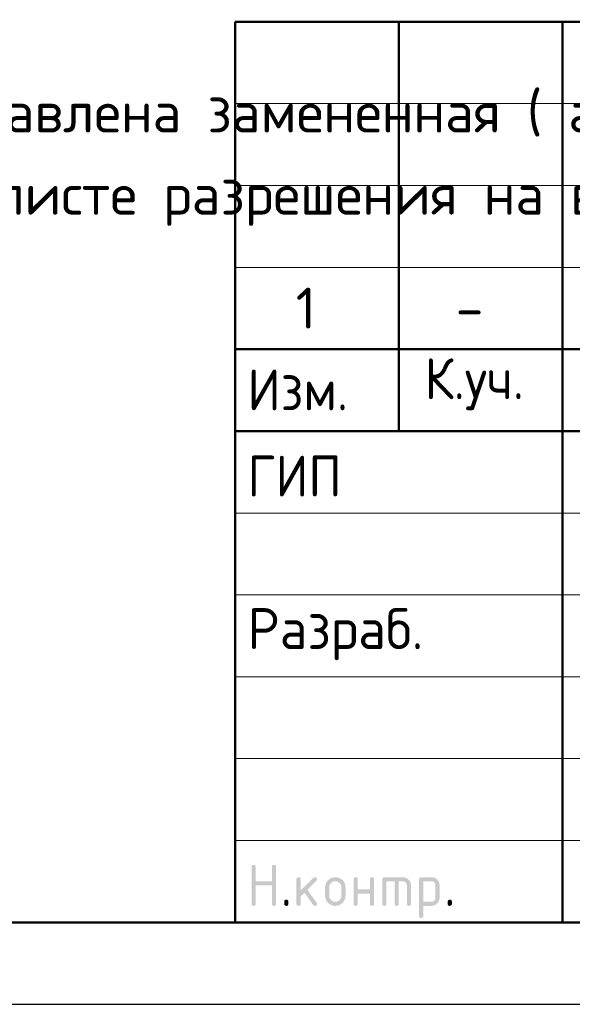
# Model space of a CAD drawing. Header units: millimetres. Extents: x 0 to 50400, y 0 to 35640.
# Tile 12 of 25: x 26019 to 30071, y 0 to 7215. Entities that reach past the tile are written whole.
import ezdxf

# ---------------------------------------------------------------- set-up
doc = ezdxf.new("R2010")
doc.units = ezdxf.units.MM
doc.layers.add('Standard', color=7, linetype='Continuous', lineweight=25)
doc.styles.add('ISOCPEUR', font='txt')

msp = doc.modelspace()

# ---------------------------------------------------------------- hatches: boundary and pattern name
at = {"layer": 'Standard', "linetype": 'Continuous', "lineweight": 25, "transparency": 33554687}
for points in [[(27718.9, 736.5), (27718.9, 1006.5), (27718.9, 1008.4), (27719.1, 1010.1), (27719.4, 1011.7), (27719.8, 1013.1), (27720.3, 1014.5), (27721, 1015.7), (27721.7, 1016.9), (27722.7, 1017.8), (27723.6, 1018.7), (27724.8, 1019.4), (27725.9, 1020.1), (27727.4, 1020.6), (27728.8, 1021.1), (27730.4, 1021.3), (27732, 1021.5), (27733.9, 1021.5), (27735.8, 1021.5), (27737.4, 1021.3), (27739.1, 1021.1), (27740.5, 1020.6), (27741.9, 1020.1), (27743.1, 1019.4), (27744.3, 1018.7), (27745.2, 1017.8), (27746.1, 1016.9), (27746.8, 1015.7), (27747.5, 1014.5), (27748, 1013.1), (27748.5, 1011.7), (27748.7, 1010.1), (27749, 1008.4), (27749, 1006.6), (27749, 901.6), (27868.6, 901.6), (27868.6, 1006.6), (27868.6, 1008.4), (27868.9, 1010.1), (27869.1, 1011.7), (27869.6, 1013.1), (27870, 1014.5), (27870.7, 1015.7), (27871.4, 1016.9), (27872.4, 1017.8), (27873.3, 1018.7), (27874.5, 1019.4), (27875.7, 1020.1), (27877.1, 1020.6), (27878.5, 1021.1), (27880.1, 1021.3), (27881.8, 1021.5), (27883.6, 1021.5), (27885.5, 1021.5), (27887.2, 1021.3), (27888.8, 1021.1), (27890.2, 1020.6), (27891.6, 1020.1), (27892.8, 1019.4), (27894, 1018.7), (27894.9, 1017.8), (27895.9, 1016.9), (27896.6, 1015.7), (27897.3, 1014.5), (27897.7, 1013.1), (27898.2, 1011.7), (27898.4, 1010.1), (27898.7, 1008.4), (27898.7, 1006.5), (27898.7, 736.5), (27898.7, 734.7), (27898.4, 733), (27898.2, 731.4), (27897.7, 730), (27897.3, 728.6), (27896.6, 727.4), (27895.9, 726.2), (27894.9, 725.3), (27894, 724.4), (27892.8, 723.7), (27891.6, 723), (27890.2, 722.5), (27888.8, 722), (27887.2, 721.8), (27885.5, 721.5), (27883.6, 721.5), (27881.8, 721.5), (27880.1, 721.8), (27878.5, 722), (27877.1, 722.5), (27875.7, 723), (27874.5, 723.7), (27873.3, 724.4), (27872.4, 725.3), (27871.4, 726.2), (27870.7, 727.4), (27870, 728.6), (27869.6, 730), (27869.1, 731.4), (27868.9, 733), (27868.6, 734.7), (27868.6, 736.5), (27868.6, 871.5), (27749, 871.5), (27749, 736.5), (27749, 734.7), (27748.7, 733), (27748.5, 731.4), (27748, 730), (27747.5, 728.6), (27746.8, 727.4), (27746.1, 726.2), (27745.2, 725.3), (27744.3, 724.4), (27743.1, 723.7), (27741.9, 723), (27740.5, 722.5), (27739.1, 722), (27737.4, 721.8), (27735.8, 721.5), (27733.9, 721.5), (27732, 721.5), (27730.4, 721.8), (27728.8, 722), (27727.4, 722.5), (27725.9, 723), (27724.8, 723.7), (27723.6, 724.4), (27722.7, 725.3), (27721.7, 726.2), (27721, 727.4), (27720.3, 728.6), (27719.8, 730), (27719.4, 731.4), (27719.1, 733), (27718.9, 734.7)], [(28078.7, 832.8), (28173, 927.1), (28174.1, 928.1), (28175.3, 929), (28176.5, 929.8), (28177.9, 930.3), (28179.2, 930.8), (28180.6, 931.1), (28182.1, 931.4), (28183.7, 931.4), (28185.6, 931.4), (28187.2, 931.1), (28188.9, 930.9), (28190.3, 930.4), (28191.7, 930), (28192.8, 929.3), (28194, 928.6), (28195, 927.6), (28195.9, 926.7), (28196.6, 925.5), (28197.3, 924.3), (28197.8, 922.9), (28198.2, 921.5), (28198.5, 919.9), (28198.7, 918.3), (28198.7, 916.4), (28198.7, 914.9), (28198.4, 913.5), (28198.1, 912.1), (28197.6, 910.8), (28197, 909.5), (28196.1, 908.3), (28195.3, 907.1), (28194.1, 905.9), (28128.3, 840.1), (28195.7, 745.2), (28197.2, 743.1), (28198, 740.9), (28198.7, 738.7), (28198.7, 736.3), (28198.7, 734.5), (28198.5, 732.8), (28198.2, 731.2), (28197.8, 729.9), (28197.3, 728.5), (28196.6, 727.3), (28195.9, 726.2), (28195, 725.2), (28194, 724.3), (28192.8, 723.6), (28191.7, 722.9), (28190.3, 722.5), (28188.9, 722), (28187.2, 721.8), (28185.6, 721.5), (28183.7, 721.5), (28181.7, 721.5), (28179.9, 721.9), (28178.2, 722.3), (28176.6, 723.1), (28175, 723.9), (28173.7, 725.1), (28172.3, 726.3), (28171.2, 727.9), (28106.7, 818.6), (28078.7, 790.6), (28078.7, 736.5), (28078.7, 734.7), (28078.5, 733), (28078.3, 731.4), (28077.8, 730), (28077.3, 728.6), (28076.6, 727.4), (28075.9, 726.2), (28075, 725.3), (28074, 724.4), (28072.9, 723.7), (28071.7, 723), (28070.3, 722.5), (28068.9, 722), (28067.2, 721.8), (28065.6, 721.5), (28063.7, 721.5), (28061.8, 721.5), (28060.2, 721.8), (28058.5, 722), (28057.1, 722.5), (28055.7, 723), (28054.5, 723.7), (28053.4, 724.4), (28052.4, 725.3), (28051.5, 726.2), (28050.8, 727.4), (28050.1, 728.6), (28049.6, 730), (28049.2, 731.4), (28048.9, 733), (28048.7, 734.7), (28048.7, 736.5), (28048.7, 916.4), (28048.7, 918.3), (28048.9, 919.9), (28049.2, 921.5), (28049.6, 922.9), (28050.1, 924.3), (28050.8, 925.5), (28051.5, 926.7), (28052.4, 927.6), (28053.4, 928.6), (28054.5, 929.3), (28055.7, 930), (28057.1, 930.4), (28058.5, 930.9), (28060.2, 931.1), (28061.8, 931.4), (28063.7, 931.4), (28065.6, 931.4), (28067.2, 931.1), (28068.9, 930.9), (28070.3, 930.4), (28071.7, 930), (28072.9, 929.3), (28074, 928.6), (28075, 927.6), (28075.9, 926.7), (28076.6, 925.5), (28077.3, 924.3), (28077.8, 922.9), (28078.3, 921.5), (28078.5, 919.9), (28078.7, 918.3), (28078.7, 916.4)], [(28498.4, 811.4), (28498.4, 736.5), (28498.4, 734.7), (28498.2, 733), (28497.9, 731.4), (28497.5, 730), (28497, 728.6), (28496.3, 727.4), (28495.6, 726.2), (28494.6, 725.3), (28493.7, 724.4), (28492.5, 723.6), (28491.4, 723), (28489.9, 722.5), (28488.5, 722), (28486.9, 721.8), (28485.2, 721.5), (28483.4, 721.5), (28481.5, 721.5), (28479.8, 721.8), (28478.2, 722), (28476.8, 722.5), (28475.4, 723), (28474.2, 723.7), (28473, 724.4), (28472.1, 725.3), (28471.2, 726.2), (28470.5, 727.4), (28469.8, 728.6), (28469.3, 730), (28468.8, 731.4), (28468.6, 733), (28468.3, 734.7), (28468.3, 736.5), (28468.3, 916.4), (28468.3, 918.3), (28468.6, 919.9), (28468.8, 921.5), (28469.3, 922.9), (28469.8, 924.3), (28470.5, 925.5), (28471.2, 926.7), (28472.1, 927.6), (28473, 928.6), (28474.2, 929.3), (28475.4, 930), (28476.8, 930.4), (28478.2, 930.9), (28479.8, 931.1), (28481.5, 931.4), (28483.4, 931.4), (28485.2, 931.4), (28486.9, 931.1), (28488.5, 930.9), (28489.9, 930.4), (28491.4, 930), (28492.5, 929.3), (28493.7, 928.6), (28494.6, 927.6), (28495.6, 926.7), (28496.3, 925.5), (28497, 924.4), (28497.5, 923), (28497.9, 921.5), (28498.2, 919.9), (28498.4, 918.3), (28498.4, 916.4), (28498.4, 841.5), (28588, 841.5), (28588, 916.4), (28588, 918.3), (28588.2, 919.9), (28588.5, 921.5), (28589, 923), (28589.4, 924.4), (28590.1, 925.5), (28590.8, 926.7), (28591.8, 927.6), (28592.7, 928.6), (28593.9, 929.3), (28595.1, 930), (28596.5, 930.4), (28597.9, 930.9), (28599.5, 931.1), (28601.2, 931.4), (28603, 931.4), (28604.9, 931.4), (28606.6, 931.1), (28608.2, 930.9), (28609.6, 930.4), (28611, 930), (28612.2, 929.3), (28613.4, 928.6), (28614.3, 927.6), (28615.2, 926.7), (28615.9, 925.5), (28616.7, 924.3), (28617.1, 922.9), (28617.6, 921.5), (28617.8, 919.9), (28618.1, 918.3), (28618.1, 916.4), (28618.1, 736.5), (28618.1, 734.7), (28617.8, 733), (28617.6, 731.4), (28617.1, 730), (28616.7, 728.6), (28615.9, 727.4), (28615.2, 726.2), (28614.3, 725.3), (28613.4, 724.4), (28612.2, 723.7), (28611, 723), (28609.6, 722.5), (28608.2, 722), (28606.6, 721.8), (28604.9, 721.5), (28603, 721.5), (28601.2, 721.5), (28599.5, 721.8), (28597.9, 722), (28596.5, 722.5), (28595.1, 723), (28593.9, 723.6), (28592.7, 724.4), (28591.8, 725.3), (28590.8, 726.2), (28590.1, 727.4), (28589.4, 728.6), (28589, 730), (28588.5, 731.4), (28588.2, 733), (28588, 734.7), (28588, 736.5), (28588, 811.4)], [(28693.2, 931.4), (28828.1, 931.4), (28831.2, 931.4), (28834.2, 931.1), (28837.2, 930.8), (28840.1, 930.3), (28843, 929.7), (28845.7, 928.9), (28848.5, 928.1), (28851.2, 927), (28853.8, 925.9), (28856.4, 924.5), (28858.9, 923.2), (28861.3, 921.5), (28863.7, 919.9), (28866, 918), (28868.3, 916.1), (28870.5, 913.9), (28872.7, 911.7), (28874.6, 909.4), (28876.5, 907.1), (28878.2, 904.7), (28879.8, 902.3), (28881.2, 899.7), (28882.5, 897.2), (28883.6, 894.5), (28884.7, 891.9), (28885.5, 889.1), (28886.4, 886.3), (28886.9, 883.4), (28887.5, 880.6), (28887.7, 877.6), (28888, 874.5), (28888, 871.4), (28888, 736.5), (28888, 734.7), (28887.8, 733), (28887.5, 731.4), (28887.1, 730), (28886.6, 728.6), (28885.9, 727.4), (28885.2, 726.2), (28884.3, 725.3), (28883.3, 724.4), (28882.1, 723.7), (28881, 723), (28879.6, 722.5), (28878.1, 722), (28876.5, 721.8), (28874.9, 721.5), (28873, 721.5), (28871.1, 721.5), (28869.5, 721.8), (28867.8, 722), (28866.4, 722.5), (28865, 723), (28863.8, 723.6), (28862.7, 724.4), (28861.7, 725.3), (28860.8, 726.2), (28860.1, 727.4), (28859.4, 728.6), (28858.9, 730), (28858.4, 731.4), (28858.2, 733), (28857.9, 734.7), (28857.9, 736.5), (28857.9, 871.4), (28857.9, 874.5), (28857.4, 877.5), (28856.9, 880.4), (28855.8, 883.1), (28854.7, 885.7), (28853.1, 888.1), (28851.5, 890.5), (28849.3, 892.7), (28847.2, 894.8), (28844.8, 896.5), (28842.4, 898.1), (28839.7, 899.2), (28837.1, 900.2), (28834.1, 900.8), (28831.2, 901.3), (28828, 901.3), (28798.1, 901.3), (28798.1, 736.5), (28798.1, 734.7), (28797.9, 733), (28797.6, 731.4), (28797.2, 730), (28796.7, 728.6), (28796, 727.4), (28795.3, 726.2), (28794.4, 725.3), (28793.4, 724.4), (28792.3, 723.6), (28791.1, 723), (28789.7, 722.5), (28788.3, 722), (28786.6, 721.8), (28785, 721.5), (28783.1, 721.5), (28781.2, 721.5), (28779.6, 721.8), (28777.9, 722), (28776.5, 722.5), (28775.1, 723), (28773.9, 723.6), (28772.8, 724.4), (28771.8, 725.3), (28770.9, 726.2), (28770.2, 727.4), (28769.5, 728.6), (28769, 730), (28768.5, 731.4), (28768.3, 733), (28768.1, 734.7), (28768.1, 736.5), (28768.1, 901.3), (28708.2, 901.3), (28708.2, 736.5), (28708.2, 734.7), (28708, 733), (28707.8, 731.4), (28707.3, 730), (28706.8, 728.6), (28706.1, 727.4), (28705.4, 726.2), (28704.5, 725.3), (28703.5, 724.4), (28702.4, 723.6), (28701.2, 723), (28699.8, 722.5), (28698.4, 722), (28696.7, 721.8), (28695.1, 721.5), (28693.2, 721.5), (28691.3, 721.5), (28689.7, 721.8), (28688, 722), (28686.6, 722.5), (28685.2, 723), (28684, 723.7), (28682.9, 724.4), (28681.9, 725.3), (28681, 726.2), (28680.3, 727.4), (28679.6, 728.6), (28679.1, 730), (28678.7, 731.4), (28678.4, 733), (28678.2, 734.7), (28678.2, 736.5), (28678.2, 916.4), (28678.2, 918.3), (28678.4, 919.9), (28678.6, 921.5), (28679.1, 922.9), (28679.6, 924.3), (28680.3, 925.5), (28681, 926.7), (28681.9, 927.6), (28682.9, 928.6), (28684, 929.3), (28685.2, 930), (28686.6, 930.4), (28688, 930.9), (28689.6, 931.1), (28691.3, 931.4)], [(27958.8, 751.6), (27958.8, 753.5), (27959, 755.1), (27959.3, 756.8), (27959.7, 758.2), (27960.2, 759.6), (27960.9, 760.8), (27961.6, 761.9), (27962.5, 762.9), (27963.5, 763.8), (27964.7, 764.5), (27965.8, 765.2), (27967.2, 765.7), (27968.6, 766.2), (27970.3, 766.4), (27971.9, 766.6), (27973.8, 766.6), (27975.7, 766.6), (27977.3, 766.4), (27979, 766.2), (27980.4, 765.7), (27981.8, 765.2), (27983, 764.5), (27984.1, 763.8), (27985.1, 762.9), (27986, 761.9), (27986.7, 760.8), (27987.4, 759.6), (27987.9, 758.2), (27988.4, 756.8), (27988.6, 755.1), (27988.8, 753.5), (27988.8, 751.6), (27988.8, 736.6), (27988.8, 734.7), (27988.6, 733), (27988.4, 731.4), (27987.9, 730), (27987.4, 728.6), (27986.7, 727.4), (27986, 726.2), (27985.1, 725.3), (27984.1, 724.4), (27983, 723.7), (27981.8, 723), (27980.4, 722.5), (27979, 722), (27977.3, 721.8), (27975.7, 721.5), (27973.8, 721.5), (27971.9, 721.5), (27970.3, 721.8), (27968.6, 722), (27967.2, 722.5), (27965.8, 723), (27964.7, 723.7), (27963.5, 724.4), (27962.5, 725.3), (27961.6, 726.2), (27960.9, 727.4), (27960.2, 728.6), (27959.7, 730), (27959.3, 731.4), (27959, 733), (27958.8, 734.7), (27958.8, 736.6)], [(29158, 751.6), (29158, 753.5), (29158.2, 755.1), (29158.4, 756.8), (29158.9, 758.2), (29159.4, 759.6), (29160.1, 760.8), (29160.8, 761.9), (29161.7, 762.9), (29162.6, 763.8), (29163.8, 764.5), (29165, 765.2), (29166.4, 765.7), (29167.8, 766.2), (29169.5, 766.4), (29171.1, 766.6), (29173, 766.6), (29174.9, 766.6), (29176.5, 766.4), (29178.1, 766.2), (29179.6, 765.7), (29181, 765.2), (29182.1, 764.5), (29183.3, 763.8), (29184.3, 762.9), (29185.2, 761.9), (29185.9, 760.8), (29186.6, 759.6), (29187.1, 758.2), (29187.5, 756.8), (29187.8, 755.1), (29188, 753.5), (29188, 751.6), (29188, 736.6), (29188, 734.7), (29187.8, 733), (29187.5, 731.4), (29187.1, 730), (29186.6, 728.6), (29185.9, 727.4), (29185.2, 726.2), (29184.3, 725.3), (29183.3, 724.4), (29182.1, 723.7), (29181, 723), (29179.6, 722.5), (29178.1, 722), (29176.5, 721.8), (29174.9, 721.5), (29173, 721.5), (29171.1, 721.5), (29169.5, 721.8), (29167.8, 722), (29166.4, 722.5), (29165, 723), (29163.8, 723.7), (29162.6, 724.4), (29161.7, 725.3), (29160.8, 726.2), (29160.1, 727.4), (29159.4, 728.6), (29158.9, 730), (29158.4, 731.4), (29158.2, 733), (29158, 734.7), (29158, 736.6)]]:
    msp.add_hatch(color=7, dxfattribs=at).paths.add_polyline_path(points, flags=16)
h = msp.add_hatch(color=7, dxfattribs=at)
h.paths.add_polyline_path([(28258.5, 796.5), (28258.5, 856.4), (28258.5, 860.3), (28258.8, 864.1), (28259.2, 867.8), (28259.9, 871.4), (28260.6, 875), (28261.6, 878.5), (28262.6, 881.9), (28264, 885.3), (28265.3, 888.6), (28267.1, 891.7), (28268.8, 894.9), (28270.8, 897.9), (28272.9, 901), (28275.3, 903.8), (28277.7, 906.7), (28280.4, 909.5), (28283.1, 912.2), (28286, 914.6), (28288.9, 917), (28291.9, 919.1), (28294.9, 921.1), (28298.1, 922.8), (28301.3, 924.5), (28304.6, 925.9), (28307.9, 927.3), (28311.4, 928.3), (28314.8, 929.3), (28318.4, 930), (28322, 930.7), (28325.7, 931), (28329.5, 931.4), (28333.4, 931.4), (28337.3, 931.4), (28341.1, 931), (28344.9, 930.7), (28348.5, 930), (28352.2, 929.3), (28355.6, 928.3), (28359.1, 927.3), (28362.4, 926), (28365.8, 924.6), (28368.9, 922.9), (28372.1, 921.2), (28375.1, 919.2), (28378.1, 917.1), (28381, 914.8), (28383.9, 912.4), (28386.6, 909.7), (28389.3, 907), (28391.6, 904.1), (28394, 901.3), (28396, 898.2), (28398.1, 895.2), (28399.8, 892), (28401.5, 888.9), (28402.8, 885.5), (28404.2, 882.2), (28405.2, 878.7), (28406.2, 875.2), (28406.9, 871.6), (28407.6, 868), (28407.9, 864.2), (28408.2, 860.4), (28408.2, 856.4), (28408.2, 796.5), (28408.2, 792.6), (28407.9, 788.9), (28407.5, 785.1), (28406.9, 781.5), (28406.2, 777.9), (28405.2, 774.4), (28404.1, 771), (28402.8, 767.7), (28401.4, 764.4), (28399.7, 761.2), (28398, 758), (28395.9, 755), (28393.9, 752), (28391.5, 749.1), (28389.1, 746.2), (28386.3, 743.5), (28383.6, 740.7), (28380.7, 738.3), (28377.8, 735.9), (28374.8, 733.9), (28371.8, 731.8), (28368.6, 730.1), (28365.5, 728.4), (28362.2, 727), (28358.8, 725.6), (28355.4, 724.6), (28351.9, 723.6), (28348.3, 722.9), (28344.7, 722.2), (28341, 721.9), (28337.3, 721.5), (28333.4, 721.5), (28329.5, 721.5), (28325.7, 721.9), (28322, 722.2), (28318.4, 722.9), (28314.8, 723.6), (28311.4, 724.6), (28307.9, 725.6), (28304.6, 727), (28301.3, 728.4), (28298.1, 730.1), (28294.9, 731.8), (28291.9, 733.9), (28288.9, 735.9), (28286, 738.3), (28283.1, 740.7), (28280.4, 743.5), (28277.7, 746.2), (28275.3, 749.1), (28272.9, 752), (28270.8, 755), (28268.8, 758), (28267.1, 761.2), (28265.3, 764.4), (28264, 767.7), (28262.6, 771), (28261.6, 774.4), (28260.6, 777.9), (28259.9, 781.5), (28259.2, 785.1), (28258.8, 788.9), (28258.5, 792.6)], flags=16)
h.paths.add_polyline_path([(28378.2, 796.6), (28378.2, 856.6), (28378.2, 861.2), (28377.4, 865.5), (28376.5, 869.9), (28374.9, 873.8), (28373.2, 877.8), (28370.8, 881.4), (28368.3, 885.1), (28365.1, 888.4), (28361.8, 891.7), (28358.1, 894.1), (28354.5, 896.6), (28350.6, 898.3), (28346.6, 899.9), (28342.3, 900.7), (28338, 901.6), (28333.4, 901.6), (28328.7, 901.6), (28324.4, 900.7), (28320.1, 899.9), (28316.2, 898.3), (28312.2, 896.6), (28308.6, 894.1), (28305, 891.7), (28301.7, 888.4), (28298.4, 885.1), (28295.9, 881.4), (28293.5, 877.8), (28291.8, 873.8), (28290.2, 869.9), (28289.4, 865.5), (28288.6, 861.2), (28288.6, 856.6), (28288.6, 796.6), (28288.6, 791.9), (28289.4, 787.5), (28290.2, 783.2), (28291.8, 779.2), (28293.4, 775.2), (28295.9, 771.6), (28298.3, 767.9), (28301.6, 764.7), (28304.8, 761.4), (28308.4, 758.9), (28312.1, 756.5), (28316, 754.9), (28320, 753.2), (28324.3, 752.4), (28328.7, 751.6), (28333.4, 751.6), (28338, 751.6), (28342.3, 752.4), (28346.6, 753.2), (28350.6, 754.9), (28354.5, 756.5), (28358.1, 759), (28361.8, 761.5), (28365.1, 764.8), (28368.3, 768.1), (28370.8, 771.7), (28373.2, 775.3), (28374.9, 779.3), (28376.5, 783.3), (28377.4, 787.6), (28378.2, 791.9)])
h = msp.add_hatch(color=7, dxfattribs=at)
h.paths.add_polyline_path([(28948.1, 916.4), (28948.1, 918.3), (28948.4, 919.9), (28948.6, 921.5), (28949.1, 923), (28949.5, 924.3), (28950.2, 925.5), (28950.9, 926.7), (28951.9, 927.6), (28952.8, 928.6), (28954, 929.3), (28955.1, 930), (28956.5, 930.4), (28957.9, 930.9), (28959.6, 931.1), (28961.2, 931.4), (28963.1, 931.4), (29038, 931.4), (29041.1, 931.4), (29044.1, 931.1), (29047.2, 930.8), (29050.1, 930.3), (29052.9, 929.8), (29055.7, 928.9), (29058.5, 928.1), (29061.2, 927), (29063.8, 925.9), (29066.4, 924.6), (29068.9, 923.2), (29071.3, 921.6), (29073.7, 920), (29076, 918.1), (29078.3, 916.2), (29080.5, 914), (29082.7, 911.8), (29084.6, 909.5), (29086.5, 907.2), (29088.1, 904.8), (29089.7, 902.4), (29091.1, 899.9), (29092.4, 897.3), (29093.5, 894.7), (29094.6, 892), (29095.4, 889.2), (29096.2, 886.5), (29096.8, 883.5), (29097.3, 880.6), (29097.6, 877.6), (29097.8, 874.6), (29097.8, 871.4), (29097.8, 781.5), (29097.8, 778.4), (29097.6, 775.4), (29097.3, 772.4), (29096.8, 769.5), (29096.2, 766.6), (29095.4, 763.8), (29094.6, 761), (29093.5, 758.4), (29092.4, 755.7), (29091.1, 753.2), (29089.7, 750.7), (29088.1, 748.2), (29086.5, 745.8), (29084.6, 743.5), (29082.7, 741.2), (29080.5, 739), (29078.3, 736.8), (29076, 734.9), (29073.8, 733), (29071.3, 731.4), (29068.9, 729.7), (29066.4, 728.4), (29063.9, 727), (29061.2, 725.9), (29058.6, 724.8), (29055.8, 724), (29053, 723.2), (29050.1, 722.6), (29047.2, 722.1), (29044.2, 721.8), (29041.1, 721.5), (29038, 721.5), (28978.2, 721.5), (28978.2, 646.6), (28978.2, 644.8), (28977.9, 643.1), (28977.7, 641.5), (28977.2, 640.1), (28976.8, 638.7), (28976.1, 637.5), (28975.4, 636.3), (28974.4, 635.4), (28973.5, 634.5), (28972.3, 633.8), (28971.1, 633.1), (28969.7, 632.6), (28968.3, 632.1), (28966.7, 631.9), (28965, 631.7), (28963.1, 631.7), (28961.3, 631.7), (28959.6, 631.9), (28958, 632.1), (28956.6, 632.6), (28955.2, 633.1), (28954, 633.8), (28952.8, 634.5), (28951.9, 635.4), (28950.9, 636.3), (28950.2, 637.5), (28949.5, 638.7), (28949.1, 640.1), (28948.6, 641.5), (28948.4, 643.1), (28948.1, 644.8), (28948.1, 646.6)], flags=16)
h.paths.add_polyline_path([(28978.2, 901.3), (28978.2, 751.6), (29037.9, 751.6), (29041, 751.6), (29043.9, 752.1), (29046.8, 752.7), (29049.4, 753.8), (29052.1, 754.9), (29054.5, 756.5), (29056.9, 758.1), (29059.1, 760.3), (29061.3, 762.5), (29062.9, 764.9), (29064.5, 767.4), (29065.6, 770), (29066.7, 772.7), (29067.2, 775.5), (29067.8, 778.4), (29067.8, 781.5), (29067.8, 871.4), (29067.8, 874.6), (29067.2, 877.5), (29066.7, 880.4), (29065.6, 883.1), (29064.6, 885.7), (29062.9, 888.1), (29061.3, 890.5), (29059.2, 892.7), (29057, 894.9), (29054.6, 896.5), (29052.2, 898.1), (29049.6, 899.2), (29046.9, 900.2), (29044, 900.8), (29041.1, 901.3), (29037.9, 901.3)])

# ---------------------------------------------------------------- linework, layer by layer
at = {"layer": 'Standard', "color": 7, "linetype": 'Continuous', "lineweight": 50, "transparency": 33554687}
for p, q in [((27600, 600), (27600, 7200)), ((27600, 7200), (49800, 7200)), ((28800, 4200), (28800, 7200)), ((30000, 600), (30000, 7200)), ((27600, 4800), (35400, 4800)), ((27600, 4800), (35400, 4800)), ((27600, 4200), (35400, 4200)), ((27600, 4200), (35400, 4200))]:
    msp.add_line(p, q, dxfattribs=at)
at = {"layer": 'Standard', "color": 7, "linetype": 'Continuous', "lineweight": 13, "transparency": 33554687}
for p, q in [((27600, 6600), (35400, 6600)), ((27600, 6000), (35400, 6000)), ((27600, 5400), (35400, 5400)), ((27600, 3600), (35400, 3600)), ((27600, 3000), (35400, 3000)), ((27600, 3000), (35400, 3000)), ((27600, 2400), (35400, 2400)), ((27600, 2400), (35400, 2400)), ((27600, 1800), (35400, 1800)), ((27600, 1200), (35400, 1200))]:
    msp.add_line(p, q, dxfattribs=at)
at = {"layer": 'Standard', "color": 7, "linetype": 'Continuous', "lineweight": 25, "transparency": 33554687}
msp.add_line((27600, 600), (49800, 600), dxfattribs=at)
msp.add_line((27600, 600), (49800, 600), dxfattribs=at)
msp.add_line((27600, 600), (49800, 600), dxfattribs=at)
msp.add_lwpolyline([(0, 0), (50400, 0), (50400, 35640), (0, 35640), (0, 0)], close=True, dxfattribs=at)
at = {"layer": 'Standard', "color": 7, "linetype": 'Continuous', "lineweight": 50, "transparency": 33554687}
msp.add_lwpolyline([(2400, 35040), (49800, 35040), (49800, 600), (2400, 600), (2400, 35040)], close=True, dxfattribs=at)

# ---------------------------------------------------------------- texts
at = {"layer": 'Standard', "color": 7, "linetype": 'Continuous', "lineweight": 18, "transparency": 33554687, "insert": (20117.6, 6688.4), "char_height": 300, "width": 13865.25, "attachment_point": 1, "line_spacing_factor": 1.204819}
msp.add_mtext('\\A1;{\\fISOCPEUR|i0|b0;\\H300.000000;\\W1.000000;\\C7;В выделенной области представлена замененная ( актуальная) версия.}\\P{\\fISOCPEUR|i0|b0;\\H300.000000;\\W1.000000;\\C7;Содержание изменения см. в листе разрешения на внесение изменений}\\P', dxfattribs=at)
at = {"layer": 'Standard', "color": 7, "linetype": 'Continuous', "lineweight": 25, "transparency": 33554687, "char_height": 300, "style": 'ISOCPEUR'}
for s, insert, width, attachment_point in [('\\A1;{\\fISOCPEUR|i0|b0;\\H300.000000;\\W1.000000;\\C7;1}\\P', (28118.1, 5251.2), 233.333, 2), ('\\A1;{\\fISOCPEUR|i0|b0;\\H300.000000;\\W1.000000;\\C7;-}\\P', (29318.1, 5251.2), 326.667, 2), ('\\W0.93;Изм.', (27688.8, 4353), 903.476, 7), ('\\W0.93;К.уч.', (28987.2, 4353), 979.214, 7), ('\\W0.92;ГИП', (27688.8, 3721.5), 827.543, 7), ('\\W0.96;Разраб.', (27688.8, 2521.5), 1567.875, 7)]:
    msp.add_mtext(s, dxfattribs=dict(at, insert=insert, width=width, attachment_point=attachment_point))

doc.saveas('drawing.dxf')
